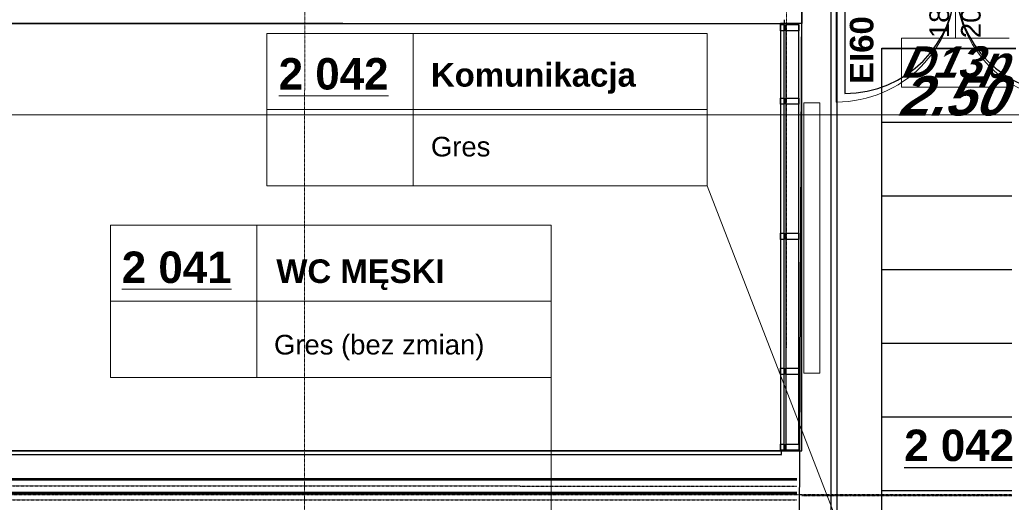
# Model space of a CAD drawing. Header units: millimetres. Extents: x -8838 to 31257, y -6224 to 3754.
# Tile 72 of 185: x 95 to 897, y -4010 to -3617. Entities that reach past the tile are written whole.
import ezdxf
from ezdxf.enums import TextEntityAlignment as Align

# ---------------------------------------------------------------- set-up
doc = ezdxf.new("R2010")
doc.units = ezdxf.units.MM
doc.header["$LTSCALE"] = 10
doc.header["$MEASUREMENT"] = 0
for name, pattern in [('rzut 2 pietra$0$ArchiTECH.PC 1. Line Type', [0.004, 0.003, -0.001]), ('rzut 2 pietra$0$ArchiTECH.PC 5. Line Type', [0.0053, 0.003, -0.001, 0.0003, -0.001]), ('rzut 2 pietra$0$ArchiTECH.PC Solid Line Type', [0]), ('SUFIT_2 PIETRO$0$ArchiTECH.PC 1. Line Type', [0.004, 0.003, -0.001]), ('SUFIT_2 PIETRO$0$ArchiTECH.PC Solid Line Type', [0])]:
    doc.linetypes.add(name, pattern=pattern)
doc.layers.add('_Etapy_opis', color=7, linetype='CONTINUOUS', lineweight=18)
doc.layers.add('IS_ARCH', color=254, linetype='CONTINUOUS', lineweight=18)
for name, color, linetype in [('SUFIT_2 PIETRO$0$INWENTARYZACJA', 254, 'CONTINUOUS'), ('SUFIT_2 PIETRO$0$nr pom PB', 254, 'CONTINUOUS'), ('SUFIT_2 PIETRO$0$OŚWIETLENIE_KULAB', 254, 'CONTINUOUS'), ('SUFIT_2 PIETRO$0$sciany projektowane', 254, 'CONTINUOUS'), ('SUFIT_2 PIETRO$0$SUFIT NOWY 39', 254, 'CONTINUOUS'), ('SUFIT_2 PIETRO$0$TYP SUFITÓW_NOWYCH', 254, 'CONTINUOUS')]:
    doc.layers.add(name, color=color, linetype=linetype)
doc.styles.add('rzut 2 pietra$0$ArchiTECHStyle1', font='arial.ttf', dxfattribs={"height": 0.16})
doc.styles.add('rzut 2 pietra$0$ArchiTECHStyle2', font='arialbd.ttf', dxfattribs={"height": 0.192})
doc.styles.add('rzut 2 pietra$0$ArchiTECHStyle4', font='arialbi.ttf', dxfattribs={"oblique": 15, "height": 0.256})
doc.styles.add('SUFIT_2 PIETRO$0$ArchiTECHStyle1', font='arialbi.ttf', dxfattribs={"oblique": 15, "height": 0.32})
doc.styles.add('SUFIT_2 PIETRO$0$ArchiTECHStyle3', font='arialbd.ttf', dxfattribs={"height": 0.384})

msp = doc.modelspace()

# ---------------------------------------------------------------- linework, layer by layer
at = {"layer": '_Etapy_opis', "color": 4}
msp.add_lwpolyline([(-776.25, 604.49), (-776.25, -3694.17), (2363.6, -3694.17), (2363.6, -1431.17), (1440, -1431.17), (1440, 604.49), (-776.25, 604.49)], dxfattribs=at)
at = {"layer": '_Etapy_opis', "color": 3}
msp.add_lwpolyline([(3387.76, -3694.17), (-3457.77, -3694.17), (-3457.77, -5859.46), (4191.22, -5859.46), (4191.22, -3961.27), (3489.57, -3961.21), (3387.76, -3694.17)], dxfattribs=at)
at = {"layer": 'IS_ARCH', "linetype": 'rzut 2 pietra$0$ArchiTECH.PC 5. Line Type'}
for p, q in [((720, 773.48), (720, -3884.07)), ((327.47, -3083.76), (327.16, -6167.91))]:
    msp.add_line(p, q, dxfattribs=at)
at = {"layer": 'IS_ARCH', "linetype": 'rzut 2 pietra$0$ArchiTECH.PC Solid Line Type'}
for p, q in [((732.5, -3574.83), (732.49, -3619.83)), ((857.51, -3574.83), (857.51, -3631.83)), ((760.51, -3586.83), (760.51, -3683.83)), ((718.38, -3619.83), (718.38, -3616.83)), ((358.51, -3619.83), (-100, -3619.83)), ((-37.5, -3619.83), (718.38, -3619.83)), ((732.49, -3619.83), (714.99, -3619.83)), ((714.99, -3619.83), (714.99, -3967.79)), ((715, -3625.83), (715, -3620.83)), ((715, -3620.83), (717.99, -3620.83)), ((717.99, -3967.34), (717.99, -3620.83)), ((717.99, -3620.83), (717.99, -3625.83)), ((719.47, -3620.83), (719.47, -3967.34)), ((719.47, -3625.83), (719.47, -3620.83)), ((719.47, -3620.83), (730, -3620.83)), ((730, -3962.34), (730, -3620.83)), ((730, -3620.83), (730, -3625.83)), ((732.49, -3967.79), (732.49, -3619.83)), ((296.61, -3628.09), (655.41, -3628.09)), ((296.61, -3628.09), (296.61, -3752.02)), ((415.84, -3628.09), (415.84, -3752.02)), ((655.41, -3628.09), (655.41, -3752.02)), ((717.99, -3625.83), (715, -3625.83)), ((730, -3625.83), (719.47, -3625.83)), ((813.72, -3671.83), (813.72, -3631.83)), ((813.72, -3631.83), (901.29, -3631.83)), ((901.29, -3671.83), (813.72, -3671.83)), ((715, -3685.65), (715, -3680.65)), ((715, -3680.65), (717.99, -3680.65)), ((717.99, -3680.65), (717.99, -3685.65)), ((719.47, -3685.65), (719.47, -3680.65)), ((719.47, -3680.65), (730, -3680.65)), ((730, -3680.65), (730, -3685.65)), ((717.99, -3685.65), (715, -3685.65)), ((730, -3685.65), (719.47, -3685.65)), ((747.01, -3684.63), (734.01, -3684.63)), ((734.01, -3684.63), (734.01, -3904.63)), ((747.01, -3684.63), (734.01, -3684.63)), ((734.01, -3684.63), (734.01, -3904.63)), ((747.01, -3904.63), (747.01, -3684.63)), ((747.01, -3904.63), (747.01, -3684.63)), ((296.61, -3690.06), (655.41, -3690.06)), ((296.61, -3752.02), (655.41, -3752.02)), ((655.41, -3752.02), (811.87, -4156.51)), ((169.28, -3784.09), (528.08, -3784.09)), ((169.28, -3784.09), (169.28, -3908.02)), ((288.51, -3784.09), (288.51, -3908.02)), ((528.08, -3784.09), (528.08, -3908.02)), ((715, -3795.62), (715, -3790.62)), ((715, -3790.62), (717.99, -3790.62)), ((717.99, -3790.62), (717.99, -3795.62)), ((719.47, -3795.62), (719.47, -3790.62)), ((719.47, -3790.62), (730, -3790.62)), ((730, -3790.62), (730, -3795.62)), ((717.99, -3795.62), (715, -3795.62)), ((730, -3795.62), (719.47, -3795.62)), ((169.28, -3846.06), (528.08, -3846.06)), ((715, -3905.59), (715, -3900.59)), ((715, -3900.59), (717.99, -3900.59)), ((717.99, -3905.59), (715, -3905.59)), ((717.99, -3900.59), (717.99, -3905.59)), ((719.47, -3905.59), (719.47, -3900.59)), ((719.47, -3900.59), (730, -3900.59)), ((730, -3905.59), (719.47, -3905.59)), ((730, -3900.59), (730, -3905.59)), ((734.01, -3904.63), (747.01, -3904.63)), ((734.01, -3904.63), (747.01, -3904.63)), ((169.28, -3908.02), (528.08, -3908.02)), ((528.08, -3908.02), (528.08, -4114.54)), ((715, -3967.34), (715, -3962.34)), ((715, -3962.34), (717.99, -3962.34)), ((717.99, -3962.34), (717.99, -3967.34)), ((719.47, -3967.34), (719.47, -3962.34)), ((719.47, -3962.34), (730, -3962.34)), ((730, -3962.34), (730, -3967.34)), ((715.92, -3967.79), (-749.15, -3967.79)), ((-749.15, -3967.79), (715.92, -3967.93)), ((714.99, -3967.79), (732.49, -3967.79)), ((717.99, -3967.34), (715, -3967.34)), ((715.92, -3970.79), (715.92, -3967.79)), ((730, -3967.34), (719.47, -3967.34)), ((-746.15, -3970.79), (715.92, -3970.79)), ((-746.15, -3970.79), (715.93, -3970.93)), ((-746.13, -3991.29), (728.42, -3991.43)), ((-745.13, -3990.29), (728.43, -3990.43)), ((-745.13, -4001.29), (728.42, -4001.43)), ((-745.12, -4002.49), (728.42, -4002.63))]:
    msp.add_line(p, q, dxfattribs=at)
at = {"layer": 'IS_ARCH', "linetype": 'rzut 2 pietra$0$ArchiTECH.PC 1. Line Type'}
for p, q in [((-745.13, -3996.29), (728.42, -3996.43)), ((-2053.16, -4003.06), (5561.51, -4003.81)), ((-745.12, -4007.49), (728.42, -4007.63)), ((732.51, -4004.04), (982.51, -4004.38))]:
    msp.add_line(p, q, dxfattribs=at)
at = {"layer": 'IS_ARCH', "linetype": 'rzut 2 pietra$0$ArchiTECH.PC Solid Line Type'}
for centre, start, end in [((760.51, -3586.83), 270, 0), ((954.51, -3586.83), 180, 270)]:
    msp.add_arc(centre, 97, start, end, dxfattribs=at)
at = {"layer": 'SUFIT_2 PIETRO$0$INWENTARYZACJA', "linetype": 'SUFIT_2 PIETRO$0$ArchiTECH.PC Solid Line Type'}
for p, q in [((732.5, -3574.83), (732.49, -3619.83)), ((718.38, -3619.83), (718.38, -3616.83)), ((358.51, -3619.83), (-100, -3619.83)), ((-37.5, -3619.83), (718.38, -3619.83)), ((732.49, -3619.83), (714.99, -3619.83)), ((714.99, -3619.83), (714.99, -3967.79)), ((715, -3620.83), (717.99, -3620.83)), ((715, -3625.83), (715, -3620.83)), ((717.99, -3620.83), (717.99, -3625.83)), ((717.99, -3967.34), (717.99, -3620.83)), ((719.47, -3620.83), (730, -3620.83)), ((719.47, -3625.83), (719.47, -3620.83)), ((719.47, -3620.83), (719.47, -3967.34)), ((730, -3620.83), (730, -3625.83)), ((730, -3962.34), (730, -3620.83)), ((732.49, -3967.79), (732.49, -3619.83)), ((717.99, -3625.83), (715, -3625.83)), ((730, -3625.83), (719.47, -3625.83)), ((715, -3680.65), (717.99, -3680.65)), ((715, -3685.65), (715, -3680.65)), ((717.99, -3680.65), (717.99, -3685.65)), ((719.47, -3680.65), (730, -3680.65)), ((719.47, -3685.65), (719.47, -3680.65)), ((730, -3680.65), (730, -3685.65)), ((717.99, -3685.65), (715, -3685.65)), ((730, -3685.65), (719.47, -3685.65)), ((715, -3790.62), (717.99, -3790.62)), ((715, -3795.62), (715, -3790.62)), ((717.99, -3790.62), (717.99, -3795.62)), ((719.47, -3790.62), (730, -3790.62)), ((719.47, -3795.62), (719.47, -3790.62)), ((730, -3790.62), (730, -3795.62)), ((717.99, -3795.62), (715, -3795.62)), ((730, -3795.62), (719.47, -3795.62)), ((715, -3900.59), (717.99, -3900.59)), ((715, -3905.59), (715, -3900.59)), ((717.99, -3905.59), (715, -3905.59)), ((717.99, -3900.59), (717.99, -3905.59)), ((719.47, -3900.59), (730, -3900.59)), ((719.47, -3905.59), (719.47, -3900.59)), ((730, -3905.59), (719.47, -3905.59)), ((730, -3900.59), (730, -3905.59)), ((715, -3962.34), (717.99, -3962.34)), ((715, -3967.34), (715, -3962.34)), ((717.99, -3962.34), (717.99, -3967.34)), ((719.47, -3962.34), (730, -3962.34)), ((719.47, -3967.34), (719.47, -3962.34)), ((730, -3962.34), (730, -3967.34)), ((715.92, -3967.79), (-749.15, -3967.79)), ((-749.15, -3967.79), (715.92, -3967.93)), ((714.99, -3967.79), (732.49, -3967.79)), ((717.99, -3967.34), (715, -3967.34)), ((715.92, -3970.79), (715.92, -3967.79)), ((730, -3967.34), (719.47, -3967.34)), ((-746.15, -3970.79), (715.92, -3970.79)), ((-746.15, -3970.79), (715.93, -3970.93)), ((-746.13, -3991.29), (728.42, -3991.43)), ((-745.13, -3990.29), (728.43, -3990.43)), ((-745.13, -4001.29), (728.42, -4001.43)), ((-745.12, -4002.49), (728.42, -4002.63))]:
    msp.add_line(p, q, dxfattribs=at)
at = {"layer": 'SUFIT_2 PIETRO$0$INWENTARYZACJA', "linetype": 'SUFIT_2 PIETRO$0$ArchiTECH.PC 1. Line Type'}
for p, q in [((-745.13, -3996.29), (728.42, -3996.43)), ((-2053.16, -4003.06), (5561.51, -4003.81)), ((-745.12, -4007.49), (728.42, -4007.63)), ((732.51, -4004.04), (982.51, -4004.38))]:
    msp.add_line(p, q, dxfattribs=at)
at = {"layer": 'SUFIT_2 PIETRO$0$OŚWIETLENIE_KULAB', "linetype": 'SUFIT_2 PIETRO$0$ArchiTECH.PC Solid Line Type'}
for p, q in [((756.13, -3604.09), (756.13, -4435.29)), ((756.13, -3604.09), (756.13, -4435.29)), ((761.13, -4435.29), (761.13, -3604.09)), ((761.13, -4435.29), (761.13, -3604.09))]:
    msp.add_line(p, q, dxfattribs=at)
at = {"layer": 'SUFIT_2 PIETRO$0$sciany projektowane', "linetype": 'SUFIT_2 PIETRO$0$ArchiTECH.PC Solid Line Type'}
msp.add_line((767.51, -3586.83), (767.51, -3676.83), dxfattribs=at)
for centre, start, end in [((767.51, -3586.83), 270, 0), ((947.51, -3586.83), 180, 270)]:
    msp.add_arc(centre, 90, start, end, dxfattribs=at)
at = {"layer": 'SUFIT_2 PIETRO$0$SUFIT NOWY 39', "linetype": 'SUFIT_2 PIETRO$0$ArchiTECH.PC Solid Line Type'}
for p, q in [((728.54, -4402.94), (732.53, -3599.83)), ((797.49, -3640.1), (917.49, -3640.1)), ((797.49, -4360.1), (797.49, -3640.1)), ((797.49, -4360.1), (797.49, -3640.1)), ((797.49, -3640.1), (917.55, -3640.1)), ((797.49, -3640.2), (917.55, -3640.2)), ((797.49, -3700.2), (917.54, -3700.2)), ((797.49, -3760.2), (917.54, -3760.2)), ((797.49, -3820.2), (917.53, -3820.2)), ((797.49, -3880.2), (917.53, -3880.2)), ((797.49, -3940.2), (917.52, -3940.2)), ((797.49, -4000.2), (917.52, -4000.2))]:
    msp.add_line(p, q, dxfattribs=at)
at = {"layer": 'SUFIT_2 PIETRO$0$TYP SUFITÓW_NOWYCH', "linetype": 'SUFIT_2 PIETRO$0$ArchiTECH.PC Solid Line Type'}
for p, q in [((797.49, -3640.1), (917.49, -3640.1)), ((797.49, -4360.1), (797.49, -3640.1))]:
    msp.add_line(p, q, dxfattribs=at)

# ---------------------------------------------------------------- texts
at = {"layer": 'IS_ARCH'}
for s, height, style, p in [('180', 16, 'rzut 2 pietra$0$ArchiTECHStyle1', (857.14, -3631.83)), ('200', 16, 'rzut 2 pietra$0$ArchiTECHStyle1', (882.87, -3631.83)), ('EI60', 19.2, 'rzut 2 pietra$0$ArchiTECHStyle2', (796.48, -3669.14))]:
    msp.add_text(s, height=height, rotation=90, dxfattribs=dict(at, style=style)).set_placement(p, align=Align.BOTTOM_LEFT)
at = {"layer": 'IS_ARCH', "style": 'rzut 2 pietra$0$ArchiTECHStyle4', "oblique": 15}
msp.add_text('D13p', height=25.6, dxfattribs=at).set_placement((813.72, -3671.83), align=Align.BOTTOM_LEFT)
at = {"layer": 'IS_ARCH'}
for s, height, style, p in [('%%u2 042%%u', 25.6, 'rzut 2 pietra$0$ArchiTECHStyle2', (306.25, -3681.35)), ('Komunikacja', 19.2, 'rzut 2 pietra$0$ArchiTECHStyle2', (430.27, -3677.08)), ('Gres', 16, 'rzut 2 pietra$0$ArchiTECHStyle1', (430.27, -3732.94)), ('%%u2 041%%u', 25.6, 'rzut 2 pietra$0$ArchiTECHStyle2', (178.41, -3838.83)), ('WC MĘSKI', 19.2, 'rzut 2 pietra$0$ArchiTECHStyle2', (304.34, -3836.92)), ('Gres (bez zmian)', 16, 'rzut 2 pietra$0$ArchiTECHStyle1', (302.43, -3894.16))]:
    msp.add_text(s, height=height, dxfattribs=dict(at, style=style)).set_placement(p, align=Align.BOTTOM_LEFT)
at = {"layer": 'SUFIT_2 PIETRO$0$nr pom PB', "style": 'SUFIT_2 PIETRO$0$ArchiTECHStyle3'}
msp.add_text('%%u2 042%%u', height=25.6, dxfattribs=at).set_placement((815.83, -3983.78), align=Align.BOTTOM_LEFT)
at = {"layer": 'SUFIT_2 PIETRO$0$SUFIT NOWY 39', "style": 'SUFIT_2 PIETRO$0$ArchiTECHStyle1', "oblique": 15}
msp.add_text('2.50', height=32, dxfattribs=at).set_placement((812.08, -3704.43), align=Align.BOTTOM_LEFT)

doc.saveas('drawing.dxf')
